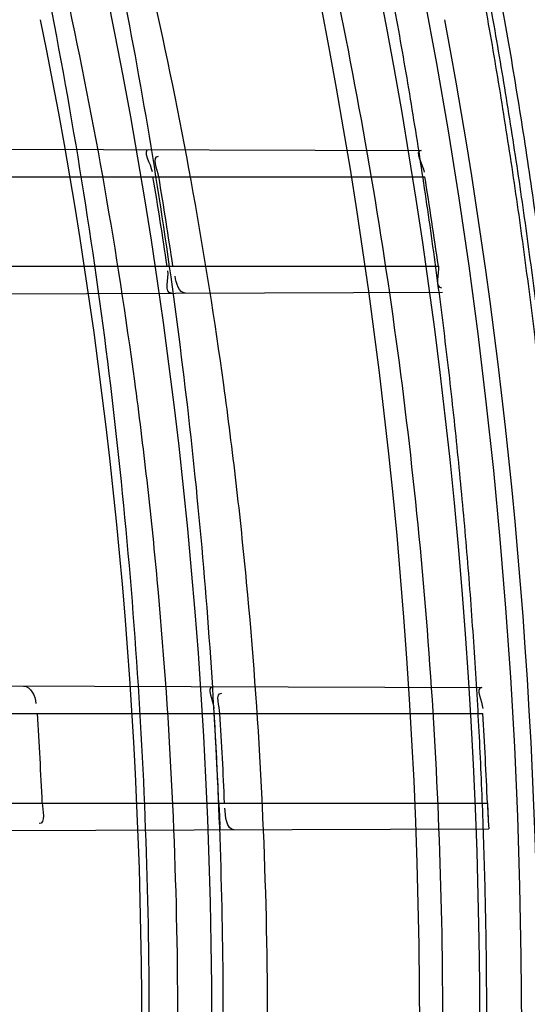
# Model space of a CAD drawing. Header units: millimetres. Extents: x 0 to 297, y 0 to 210.
# Tile 96 of 256: x 147.1638 to 147.1979, y 93.0391 to 93.1052. Entities that reach past the tile are written whole.
import ezdxf

# ---------------------------------------------------------------- set-up
doc = ezdxf.new("R2010")
doc.units = ezdxf.units.MM
doc.header["$LTSCALE"] = 16.335
doc.layers.get('0').update_dxf_attribs({"linetype": 'CONTINUOUS'})
for name, color, linetype in [('01_GLOBAL', 7, 'CONTINUOUS'), ('INTFCLR_1', 7, 'CONTINUOUS'), ('INTFCLR_144815', 7, 'CONTINUOUS')]:
    doc.layers.add(name, color=color, linetype=linetype)

msp = doc.modelspace()

# ---------------------------------------------------------------- linework, layer by layer
at = {"color": 7, "linetype": 'Continuous'}
msp.add_circle((147.7028034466, 92.1254639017), 2.28, dxfattribs=at)
at = {"color": 9, "linetype": 'Continuous'}
msp.add_arc((147.7028034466, 92.1254639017), 2.2507792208, 92.9674534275, 177.0325465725, dxfattribs=at)
at = {"layer": '01_GLOBAL', "color": 7, "linetype": 'Continuous'}
msp.add_circle((147.7028034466, 92.1254639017), 2.31, dxfattribs=at)
at = {"layer": 'INTFCLR_1', "color": 9, "linetype": 'Continuous'}
for p, q in [((147.1395149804, 93.0965604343), (147.1907571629, 93.0963815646)), ((147.1407864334, 93.0946316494), (147.1910162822, 93.0946316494)), ((147.1418343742, 93.0886316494), (147.1919192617, 93.0886316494)), ((147.141243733, 93.0867088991), (147.1921860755, 93.08688672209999)), ((147.1442805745, 93.0605437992), (147.194831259, 93.0603673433)), ((147.1453021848, 93.0586316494), (147.1949129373, 93.0586316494)), ((147.1456468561, 93.0526316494), (147.1952109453, 93.0526316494)), ((147.1448474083, 93.0507214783), (147.1953015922, 93.0508975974))]:
    msp.add_line(p, q, dxfattribs=at)
at = {"layer": 'INTFCLR_1', "color": 7, "linetype": 'Continuous'}
for p, q in [((147.1772527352, 93.0513608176), (147.1771913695, 93.0526316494)), ((147.1952109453, 93.0526316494), (147.1952672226, 93.05140525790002)), ((147.177290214, 93.0508347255), (147.1772527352, 93.0513608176)), ((147.1952672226, 93.05140525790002), (147.1953015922, 93.0508975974))]:
    msp.add_line(p, q, dxfattribs=at)
at = {"layer": 'INTFCLR_1', "color": 6, "linetype": 'Continuous'}
for centre, radius, start, end in [((146.8326356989, 93.03763164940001), 0.3620710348, 270, 90.00000002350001), ((146.8326356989, 93.03763164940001), 0.3440948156, 270, 90.00000002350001), ((146.8326619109, 93.03763261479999), 0.3448557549, 8.5043859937, 9.513715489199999), ((146.8330321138, 93.0376325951), 0.3448715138, 8.503997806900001, 9.5132800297), ((146.8326611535, 93.03763248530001), 0.3628598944, 8.079546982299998, 9.0376303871), ((146.8321384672, 93.0376319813), 0.3335472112, 2.5774690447, 3.609649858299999), ((146.8326614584, 93.03763194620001), 0.3448562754, 2.492896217, 3.4911332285), ((146.8330320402, 93.0376319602), 0.3448716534, 2.4927826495, 3.4909750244), ((146.8326610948, 93.0376319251), 0.3628600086, 2.3691391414, 3.317720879)]:
    msp.add_arc(centre, radius, start, end, dxfattribs=at)
at = {"layer": 'INTFCLR_1', "color": 7, "linetype": 'Continuous'}
for centre, radius, start, end in [((147.2992870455, 93.0579482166), 0.1222113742, 182.4933278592, 183.195679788), ((147.3191535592, 93.0577603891), 0.1240486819, 182.3695448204, 183.0371940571)]:
    msp.add_arc(centre, radius, start, end, dxfattribs=at)
at = {"layer": 'INTFCLR_1', "color": 9, "linetype": 'Continuous'}
for points, knots in [([(147.1545442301, 92.9256703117), (147.1552565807, 92.92760868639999), (147.1566525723, 92.9315227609), (147.1593123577, 92.9394604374), (147.1636279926, 92.9537082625), (147.1676297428, 92.9704311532), (147.1702721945, 92.98537709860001), (147.1713830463, 92.99300879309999), (147.1719563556, 92.9974228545), (147.1732796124, 93.008504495), (147.1746545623, 93.02743949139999), (147.1744340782, 93.04977945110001), (147.1733950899, 93.0642567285), (147.1727415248, 93.0709415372), (147.1722603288, 93.07538757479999), (147.1707735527, 93.08738744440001), (147.1673977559, 93.1066025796), (147.162533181, 93.1253625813), (147.1590536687, 93.13649711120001), (147.157745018, 93.1404798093), (147.1557541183, 93.1463465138), (147.1512626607, 93.1586117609), (147.1435063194, 93.176613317), (147.134673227, 93.19362029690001), (147.1285153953, 93.2040882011), (147.1256373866, 93.208747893), (147.1237254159, 93.21178528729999), (147.1185545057, 93.2197736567), (147.1098896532, 93.232033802), (147.0978538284, 93.2469589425), (147.0876594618, 93.2581464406), (147.0805381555, 93.26529742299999), (147.0766007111, 93.2690835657), (147.0711374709, 93.27418968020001), (147.06349057, 93.2808755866), (147.0552130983, 93.2873626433), (147.0499647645, 93.2910949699), (147.0474074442, 93.29281092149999), (147.0457289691, 93.2938897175), (147.0442255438, 93.294808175), (147.0429042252, 93.29556660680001), (147.041778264, 93.2961550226), (147.0407894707, 93.2966200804), (147.0400295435, 93.2968637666), (147.0393696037, 93.2970368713), (147.0390133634, 93.2966025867), (147.0393275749, 93.29599323), (147.0397818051, 93.29522393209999), (147.0406181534, 93.29416107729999), (147.0417305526, 93.2928514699), (147.0430342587, 93.2914101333), (147.0444632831, 93.289871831), (147.0465759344, 93.2876354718), (147.0495827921, 93.28449215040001), (147.0551951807, 93.2786029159), (147.0613248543, 93.27199583), (147.0669087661, 93.26568094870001), (147.0703603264, 93.2616654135), (147.0759105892, 93.2550734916), (147.0844077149, 93.2443909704), (147.0955472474, 93.22884910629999), (147.1036099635, 93.2161613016), (147.1088887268, 93.20713012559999), (147.1124703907, 93.200778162), (147.1186494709, 93.1891839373), (147.1269016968, 93.171675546), (147.1325946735, 93.1570782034), (147.1352425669, 93.1495098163)], [0, 0, 0, 0, 0.0103792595, 0.0208842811, 0.0420721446, 0.0851858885, 0.1071984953, 0.1183380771, 0.123943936, 0.1295693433, 0.1744299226, 0.2192388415, 0.2417237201, 0.2473597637, 0.2529962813, 0.2641993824, 0.3081295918, 0.3509327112, 0.3614952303, 0.3667582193, 0.3720021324, 0.3926323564, 0.4323913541, 0.4704239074, 0.4888657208, 0.4934194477, 0.497950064, 0.5069039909, 0.5412450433, 0.5733438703, 0.6032118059, 0.6172673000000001, 0.6240601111, 0.6306649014, 0.6548506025, 0.6750843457, 0.6834913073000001, 0.6872123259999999, 0.6905622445, 0.6935176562, 0.6960693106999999, 0.6982084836, 0.6999280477, 0.7014829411, 0.7024060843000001, 0.7029587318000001, 0.7038763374, 0.7054334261, 0.7076628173, 0.7105600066, 0.714112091, 0.7174145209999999, 0.7211168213, 0.7295725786, 0.7392778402, 0.7620040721, 0.7748640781, 0.7816422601, 0.7886165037, 0.8181744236, 0.8502177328, 0.884679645, 0.8936796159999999, 0.902792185, 0.9213283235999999, 0.9597006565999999, 1, 1, 1, 1]), ([(147.0432510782, 93.2956316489), (147.0440337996, 93.2956315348), (147.0461901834, 93.29448394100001), (147.048762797, 93.29308623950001), (147.05126835, 93.29149221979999), (147.0538664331, 93.2897847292), (147.0591995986, 93.28606265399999), (147.0676125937, 93.27960414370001), (147.0753919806, 93.27294276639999), (147.0809499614, 93.26785658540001), (147.0849532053, 93.2640878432), (147.0921910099, 93.25697312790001), (147.1025540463, 93.2458430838), (147.114792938, 93.2309925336), (147.1236090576, 93.2187883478), (147.1288703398, 93.210836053), (147.1308146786, 93.20781404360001), (147.1337403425, 93.20317969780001), (147.1399980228, 93.19277282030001), (147.1489774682, 93.17586162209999), (147.1568675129, 93.15795089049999), (147.1614367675, 93.1457458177), (147.1634614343, 93.13990986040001), (147.1647919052, 93.13594917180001), (147.1683281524, 93.12488035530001), (147.1732735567, 93.1062283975), (147.1767074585, 93.0871131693), (147.1782194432, 93.07517712), (147.1787086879, 93.07075571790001), (147.1793731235, 93.0641085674), (147.1804294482, 93.0497128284), (147.1806536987, 93.0274948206), (147.1792555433, 93.0086652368), (147.1779104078, 92.9976470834), (147.1773275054, 92.9932574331), (147.1761979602, 92.9856672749), (147.1735104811, 92.97079983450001), (147.1694409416, 92.95416803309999), (147.1650544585, 92.9400032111), (147.1623504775, 92.9321098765), (147.1609312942, 92.9282176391), (147.1602071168, 92.92629007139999)], [0, 0, 0, 0, 0.0056084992, 0.016622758, 0.0214510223, 0.0268121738, 0.0389184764, 0.0680276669, 0.1027789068, 0.1122614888, 0.1220107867, 0.1421735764, 0.1849752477, 0.2309092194, 0.2799812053, 0.2927645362, 0.2992310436, 0.3057293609, 0.3320345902, 0.3862266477, 0.4428037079, 0.4721337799, 0.479586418, 0.4870651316, 0.5020714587, 0.5628449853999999, 0.6251697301, 0.6410581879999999, 0.6490513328, 0.6570434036, 0.6889243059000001, 0.7524504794, 0.8160576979, 0.8240355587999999, 0.8319861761, 0.8477866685, 0.8790166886, 0.9402183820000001, 0.9703167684, 0.9852456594, 1, 1, 1, 1])]:
    msp.add_open_spline(points, degree=3, knots=knots, dxfattribs=at)
at = {"layer": 'INTFCLR_1', "color": 6, "linetype": 'Continuous'}
for points, knots in [([(147.0687421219, 93.29563164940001), (147.0680098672, 93.29563164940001), (147.0693330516, 93.2931111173), (147.0704693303, 93.29172068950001), (147.0723263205, 93.28928078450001), (147.0746177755, 93.2865210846), (147.0775470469, 93.28299903), (147.080971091, 93.27890891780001), (147.0846437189, 93.27446035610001), (147.0882701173, 93.26998999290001), (147.0916458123, 93.2657319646), (147.0947448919, 93.2617356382), (147.0975630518, 93.2580185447), (147.100110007, 93.25458663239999), (147.1024035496, 93.25143207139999), (147.1044661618, 93.24854131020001), (147.1063189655, 93.24589767), (147.1079764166, 93.2434940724), (147.109457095, 93.2413147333), (147.1107791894, 93.2393416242), (147.1119635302, 93.23755181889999), (147.1130167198, 93.235942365), (147.1139517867, 93.2344985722), (147.1147816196, 93.2332054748), (147.1157213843, 93.2317287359), (147.1167390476, 93.23011252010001), (147.1179255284, 93.2282043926), (147.1189332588, 93.2265622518), (147.1198501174, 93.2250516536), (147.1206424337, 93.2237350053), (147.1215180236, 93.2222660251), (147.1224842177, 93.22062728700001), (147.1235503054, 93.2187965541), (147.1247223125, 93.21675634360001), (147.1260120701, 93.2144766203), (147.1274302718, 93.21192636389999), (147.1289898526, 93.20906621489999), (147.1307073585, 93.2058462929), (147.1325944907, 93.2022184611), (147.1346618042, 93.1981270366), (147.1369222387, 93.1935038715), (147.1393944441, 93.1882537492), (147.1420944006, 93.1822619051), (147.1450364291, 93.1753818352), (147.1482313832, 93.1674373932), (147.1516877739, 93.1581768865), (147.1553587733, 93.14738762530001), (147.1590017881, 93.1353669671), (147.1623609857, 93.1226214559), (147.1652568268, 93.10972884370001), (147.1676651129, 93.0968010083), (147.1695853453, 93.0838891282), (147.1710275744, 93.0709911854), (147.1719965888, 93.05813761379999), (147.1725011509, 93.0453158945), (147.1725469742, 93.0325462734), (147.1721391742, 93.0198169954), (147.171280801, 93.0071297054), (147.1699742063, 92.99449457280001), (147.1682169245, 92.9818861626), (147.1660086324, 92.9693213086), (147.1633383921, 92.9567727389), (147.1602041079, 92.94425636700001), (147.1566465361, 92.9319458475), (147.1528751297, 92.9204393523), (147.1491593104, 92.9102243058), (147.1457087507, 92.9015000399), (147.1425365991, 92.8940034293), (147.1396288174, 92.8875126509), (147.136972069, 92.8818585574), (147.1345472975, 92.8769025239), (147.1323371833, 92.8725413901), (147.130325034, 92.8686912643), (147.1284994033, 92.8652891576), (147.1268466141, 92.8622800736), (147.1253496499, 92.85960988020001), (147.1239936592, 92.85723391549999), (147.1227647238, 92.8551144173), (147.1216541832, 92.85322630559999), (147.1206539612, 92.8515468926), (147.1197533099, 92.8500510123), (147.1189386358, 92.8487109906), (147.1179864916, 92.8471584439), (147.1170567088, 92.8456599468), (147.1160957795, 92.84412860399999), (147.1152647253, 92.8428151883), (147.1143298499, 92.84135168), (147.1132770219, 92.8397205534), (147.1120898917, 92.837902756), (147.1107550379, 92.8358842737), (147.109257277, 92.8336513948), (147.107577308, 92.8311858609), (147.1056960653, 92.8284703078), (147.1035922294, 92.82548916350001), (147.1012492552, 92.8222342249), (147.0986446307, 92.81869165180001), (147.095755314, 92.8148491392), (147.0925736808, 92.81071697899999), (147.0890986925, 92.8063077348), (147.0853575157, 92.80167437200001), (147.0815402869, 92.7970384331), (147.0779667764, 92.7927652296), (147.0748968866, 92.789078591), (147.0724998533, 92.7861981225), (147.070552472, 92.7836530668), (147.0693788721, 92.7822194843), (147.0679949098, 92.7796316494), (147.0687421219, 92.7796316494)], [0, 0, 0, 0, 0.003860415, 0.007501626, 0.0124785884, 0.0188917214, 0.0268498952, 0.0364677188, 0.0470694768, 0.0572444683, 0.0668187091, 0.0757144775, 0.083905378, 0.09140992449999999, 0.0982451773, 0.1044667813, 0.1101313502, 0.1152642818, 0.1198589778, 0.1240215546, 0.1277856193, 0.1311734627, 0.1341617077, 0.1368541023, 0.1392736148, 0.1433897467, 0.1469230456, 0.1511192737, 0.1535471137, 0.1562389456, 0.1592204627, 0.1625628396, 0.1662680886, 0.1703891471, 0.174967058, 0.1800766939, 0.1857729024, 0.1921414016, 0.1993155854, 0.2073311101, 0.2163077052, 0.2264451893, 0.2379233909, 0.250953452, 0.2658909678, 0.283062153, 0.3030578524, 0.3259639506, 0.3492662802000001, 0.3725305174, 0.3956109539, 0.4185782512, 0.4413347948, 0.4640172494, 0.4865192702, 0.508968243, 0.531324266, 0.5536477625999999, 0.5759939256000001, 0.5982772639, 0.620747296, 0.6432362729, 0.6658996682, 0.68875599, 0.7107777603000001, 0.7297237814, 0.7460531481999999, 0.7602331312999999, 0.7726347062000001, 0.7835467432, 0.793166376, 0.8017211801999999, 0.8093215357, 0.8160683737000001, 0.8220758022, 0.8274205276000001, 0.8322066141, 0.8364980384, 0.8403367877, 0.8437547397, 0.8468031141, 0.8495420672, 0.8520223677, 0.8564046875, 0.8588391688, 0.8615533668, 0.8645986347, 0.8679945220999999, 0.8717882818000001, 0.8760445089, 0.8807522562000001, 0.8859628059, 0.8917731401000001, 0.898168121, 0.9051985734, 0.9129160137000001, 0.9213486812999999, 0.9305434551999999, 0.9404096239, 0.9509435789, 0.961943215, 0.9720502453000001, 0.980371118, 0.9870628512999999, 0.992271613, 0.9960607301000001, 1, 1, 1, 1]), ([(147.0687421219, 92.7796316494), (147.0695765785, 92.7796316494), (147.0710237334, 92.7806068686), (147.0732486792, 92.7819463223), (147.0757995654, 92.7837998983), (147.0789536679, 92.78621498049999), (147.0827092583, 92.7892984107), (147.0868482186, 92.7928925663), (147.0910477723, 92.79673500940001), (147.0950116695, 92.80053311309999), (147.0986438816, 92.80415209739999), (147.1019501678, 92.80756746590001), (147.1049461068, 92.8107620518), (147.107653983, 92.813732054), (147.1100921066, 92.81647650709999), (147.1122806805, 92.81899733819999), (147.1142479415, 92.8213114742), (147.1160099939, 92.82342388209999), (147.1175861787, 92.82534548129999), (147.1189934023, 92.8270878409), (147.1202530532, 92.828669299), (147.1213970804, 92.83012358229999), (147.1225240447, 92.83157239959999), (147.123724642, 92.8331346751), (147.1249992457, 92.8348159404), (147.1262604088, 92.83650316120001), (147.1274992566, 92.8381825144), (147.1287882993, 92.8399539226), (147.1302152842, 92.8419444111), (147.131810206, 92.84420661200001), (147.1335924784, 92.846783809), (147.1355808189, 92.8497229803), (147.1377917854, 92.8530728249), (147.140242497, 92.8568933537), (147.1429592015, 92.861268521), (147.1459674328, 92.8662949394), (147.1492907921, 92.8720905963), (147.1529541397, 92.8788115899), (147.1569786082, 92.8866408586), (147.1613909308, 92.895852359), (147.1661049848, 92.9065772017), (147.1708180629, 92.91847841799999), (147.1752249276, 92.93102624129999), (147.1791389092, 92.9437452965), (147.1825261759, 92.9565113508), (147.1853979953, 92.9693107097), (147.1877529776, 92.9820756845), (147.1896101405, 92.9948409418), (147.1909735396, 93.00755209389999), (147.1918561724, 93.02022938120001), (147.1922659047, 93.0328602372), (147.1922092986, 93.0454468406), (147.1916906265, 93.0579966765), (147.1907127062, 93.07050178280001), (147.1892753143, 93.0829675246), (147.187377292, 93.0953920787), (147.1850186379, 93.1077564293), (147.1821898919, 93.1200882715), (147.1788863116, 93.1323721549), (147.1750915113, 93.1446222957), (147.1708160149, 93.1567764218), (147.1662306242, 93.1683760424), (147.1616300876, 93.17888244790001), (147.1573218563, 93.1879248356), (147.1533932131, 93.19561622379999), (147.1498208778, 93.2022183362), (147.1465812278, 93.20791453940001), (147.1436479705, 93.2128584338), (147.140997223, 93.2171670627), (147.1386015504, 93.22093898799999), (147.1364409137, 93.22424590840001), (147.1344943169, 93.2271532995), (147.1327470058, 93.229707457), (147.1311776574, 93.2319576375), (147.1297748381, 93.23393568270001), (147.1285161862, 93.23568453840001), (147.1273854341, 93.237235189), (147.1263043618, 93.2387000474), (147.1251805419, 93.2402055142), (147.1239422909, 93.24184332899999), (147.1226668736, 93.2435068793), (147.1213873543, 93.2451529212), (147.120091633, 93.2467985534), (147.1186694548, 93.2485796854), (147.1170808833, 93.2505381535), (147.1153015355, 93.25269419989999), (147.1133143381, 93.2550569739), (147.1110956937, 93.2576388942), (147.1086258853, 93.2604465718), (147.1058792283, 93.263488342), (147.1028357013, 93.2667628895), (147.099478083, 93.27026211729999), (147.0957850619, 93.2739726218), (147.0917574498, 93.27786179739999), (147.0874623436, 93.28182281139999), (147.0831967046, 93.28555323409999), (147.0792915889, 93.2887810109), (147.0760051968, 93.2913109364), (147.073359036, 93.29324438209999), (147.0710713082, 93.29462673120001), (147.0695920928, 93.29563164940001), (147.0687421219, 93.29563164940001)], [0, 0, 0, 0, 0.0042187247, 0.0081401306, 0.0133978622, 0.0200459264, 0.0282638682, 0.0379443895, 0.0477615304, 0.05703690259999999, 0.0656973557, 0.0736821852, 0.0810680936, 0.0878383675, 0.0940009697, 0.0996271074, 0.1047154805, 0.1093563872, 0.1135342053, 0.1172803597, 0.1206792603, 0.1237557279, 0.1266349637, 0.1299589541, 0.1337168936, 0.1373013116, 0.1406085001, 0.1442672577, 0.148377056, 0.1529904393, 0.1582606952, 0.164218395, 0.1709303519, 0.1785521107, 0.1871652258, 0.1969659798, 0.2081658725, 0.2209392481, 0.2356613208, 0.2526660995, 0.2725685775, 0.2948769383, 0.3173640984, 0.3397873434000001, 0.3621386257, 0.3841211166, 0.4060891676, 0.4277469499, 0.4493218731, 0.470705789, 0.4919793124, 0.5131981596, 0.5343255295, 0.5554668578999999, 0.5765984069, 0.5977513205, 0.6189954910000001, 0.6402209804, 0.6617015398, 0.6832900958, 0.7050415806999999, 0.7268239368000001, 0.7463339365, 0.7630160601, 0.7774553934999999, 0.7899931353, 0.8009638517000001, 0.8105830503, 0.8190545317, 0.8265380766, 0.8331730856, 0.8390248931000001, 0.8442268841, 0.8488182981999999, 0.8528943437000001, 0.8564866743, 0.8597116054, 0.8625968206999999, 0.8656908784, 0.8692094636, 0.8729771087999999, 0.8762884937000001, 0.879749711, 0.8835661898, 0.8878115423, 0.8924986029, 0.8976989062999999, 0.9034198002, 0.9097088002, 0.9166034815, 0.9241390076, 0.9323094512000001, 0.9411199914, 0.9506041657, 0.9606137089, 0.9706541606, 0.9792553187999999, 0.9862062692, 0.9916647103, 0.9957028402, 1, 1, 1, 1])]:
    msp.add_open_spline(points, degree=3, knots=knots, dxfattribs=at)
for points in [[(147.172491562, 93.0964453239), (147.171999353, 93.09644704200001), (147.1726342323, 93.0954712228), (147.1727155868, 93.0949857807)], [(147.1731607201, 93.0946316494), (147.1730846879, 93.0950853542), (147.1726758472, 93.0960131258), (147.1731358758, 93.09601152)], [(147.1907571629, 93.0963815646), (147.190270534, 93.0963832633), (147.1908919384, 93.09541761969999), (147.19096838, 93.0949370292)], [(147.1919192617, 93.0886316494), (147.1919881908, 93.08814608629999), (147.1916439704, 93.0871744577), (147.1921343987, 93.08717616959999)], [(147.1740170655, 93.0868233), (147.1735089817, 93.0868215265), (147.1738465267, 93.0878251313), (147.1737713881, 93.0883276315)], [(147.174963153, 93.0868266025), (147.1745172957, 93.0868250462), (147.1743198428, 93.08751970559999), (147.1742539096, 93.0879606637)], [(147.1640978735, 93.0604746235), (147.1645721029, 93.0604729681), (147.164893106, 93.05978890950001), (147.1649229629, 93.059315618)], [(147.1767886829, 93.060430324), (147.176304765, 93.0604320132), (147.1768274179, 93.0594631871), (147.1768568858, 93.05898016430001)], [(147.194831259, 93.0603673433), (147.1943643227, 93.0603689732), (147.1948667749, 93.059434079), (147.1948937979, 93.0589679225)], [(147.1772637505, 93.0586316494), (147.177235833, 93.05908928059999), (147.1769245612, 93.0600035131), (147.1773830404, 93.0600019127)], [(147.165348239, 93.0526316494), (147.1653691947, 93.0521661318), (147.1656022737, 93.05125146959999), (147.1651362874, 93.051249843)], [(147.1782276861, 93.0508379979), (147.1776991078, 93.0508361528), (147.1776250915, 93.05176704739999), (147.1776021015, 93.0522951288)]]:
    msp.add_open_spline(points, degree=3, dxfattribs=at)
at = {"layer": 'INTFCLR_144815', "color": 6, "linetype": 'Continuous'}
for radius in [0.3828680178, 0.364857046]:
    msp.add_circle((146.8326356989, 93.03763164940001), radius, dxfattribs=at)
for radius, start, end in [(0.5278075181, 313.9937911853, 154.5150993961), (0.49294334, 282.2440355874, 71.2863570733), (0.4069633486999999, 316.9838592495, 43.0161407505), (0.3580299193, 345.8961331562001, 14.1038668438), (0.3393903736, 348.5228250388, 11.4771749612)]:
    msp.add_arc((146.8326356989, 93.03763164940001), radius, start, end, dxfattribs=at)
at = {"layer": 'INTFCLR_144815', "color": 9, "linetype": 'Continuous'}
for centre, radius, start, end in [((146.8326356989, 93.03763164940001), 0.3958087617, 314.0862202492, 45.9137797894), ((146.8326356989, 93.03763164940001), 0.3838160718, 314.0319604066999, 45.9680396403), ((146.832635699, 93.03763164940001), 0.3659999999, 349.3673701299, 10.6326298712)]:
    msp.add_arc(centre, radius, start, end, dxfattribs=at)
at = {"layer": 'INTFCLR_144815', "color": 6, "linetype": 'Continuous'}
for points, knots in [([(147.1951703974, 93.0376316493), (147.1951703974, 93.03951723), (147.195142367, 93.0432888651), (147.1950162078, 93.0489460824), (147.1948058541, 93.05460331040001), (147.1945111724, 93.06026056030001), (147.1941319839, 93.065917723), (147.1936680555, 93.07157476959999), (147.1931191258, 93.07723143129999), (147.1924848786, 93.0828875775), (147.1917649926, 93.0885427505), (147.1909590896, 93.0941966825), (147.1900668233, 93.0998486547), (147.1890877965, 93.10549815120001), (147.1880216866, 93.1111441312), (147.1868681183, 93.11678582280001), (147.1856268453, 93.1224218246), (147.1842975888, 93.12805097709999), (147.1828802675, 93.133671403), (147.1813747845, 93.1392814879), (147.1797813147, 93.1448788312), (147.1781000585, 93.1504612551), (147.1763315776, 93.15602572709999), (147.1744765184, 93.16156938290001), (147.1725359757, 93.1670884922), (147.1705112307, 93.172579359), (147.1684040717, 93.17803752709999), (147.1662166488, 93.1834583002), (147.1639516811, 93.1888363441), (147.1616124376, 93.19416587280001), (147.1592028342, 93.19944055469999), (147.1567275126, 93.2046534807), (147.1541918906, 93.20979719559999), (147.1516022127, 93.2148637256), (147.148965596, 93.21984460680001), (147.1462900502, 93.22473095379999), (147.1435844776, 93.2295135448), (147.1408586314, 93.2341829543), (147.1381230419, 93.2387297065), (147.1353888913, 93.24314447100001), (147.1326678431, 93.2474182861), (147.1299718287, 93.25154279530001), (147.1273128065, 93.25551047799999), (147.1247025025, 93.25931486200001), (147.1221521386, 93.2629507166), (147.1196721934, 93.26641417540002), (147.1172721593, 93.26970285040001), (147.1149604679, 93.27281571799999), (147.1127444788, 93.27575294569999), (147.1106305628, 93.2785156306), (147.1086237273, 93.2811061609), (147.1067274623, 93.28352828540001), (147.1049435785, 93.2857872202), (147.103272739, 93.2878889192), (147.1017147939, 93.28983965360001), (147.100269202, 93.2916455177), (147.0989350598, 93.2933124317), (147.097711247, 93.2948460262), (147.0965964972, 93.296251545), (147.0955896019, 93.2975338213), (147.0946891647, 93.29869700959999), (147.0938941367, 93.299745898), (147.0932019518, 93.3006821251), (147.0926142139, 93.30151619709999), (147.0921197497, 93.3022305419), (147.0916656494, 93.30302868), (147.0911667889, 93.3035998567), (147.0911815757, 93.3046267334), (147.091447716, 93.30463154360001)], [0, 0, 0, 0, 0.0193188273, 0.0386418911, 0.05797372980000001, 0.0773181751, 0.0966800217, 0.1160624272, 0.1354702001, 0.1549057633, 0.1743738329, 0.1938759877, 0.2134167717, 0.2329964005, 0.2526187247, 0.2722829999, 0.2919923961, 0.3117443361, 0.3315407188, 0.3513772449, 0.37125414, 0.391164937, 0.4111075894, 0.4310729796, 0.4510561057, 0.4710451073, 0.4910305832, 0.5109984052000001, 0.5309330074, 0.5508166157, 0.5706284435, 0.590344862, 0.6099392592, 0.6293819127, 0.6486401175, 0.6676780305, 0.6864570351, 0.7049360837, 0.7230721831, 0.7408210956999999, 0.7581383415, 0.7749801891, 0.7913047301, 0.8070730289, 0.822250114, 0.8368060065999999, 0.8507161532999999, 0.8639624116, 0.8765312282, 0.8884132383, 0.8996029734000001, 0.9101049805, 0.9199296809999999, 0.9290934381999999, 0.9376135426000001, 0.9455077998, 0.9527934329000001, 0.9594885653, 0.9656100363, 0.9711731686, 0.9761922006, 0.9806816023, 0.9846553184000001, 0.9881278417, 0.9911127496, 0.9936230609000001, 0.9972727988, 1, 1, 1, 1]), ([(147.1000017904, 92.7706317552), (147.099727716, 92.7706367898), (147.0997250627, 92.7716931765), (147.1002170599, 92.7722851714), (147.1006721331, 92.7731087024), (147.1011651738, 92.77384567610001), (147.1017516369, 92.7747055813), (147.1024417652, 92.7756704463), (147.1032341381, 92.776750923), (147.1041312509, 92.7779487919), (147.1051340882, 92.7792688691), (147.1062444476, 92.78071599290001), (147.1074648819, 92.7822968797), (147.1087976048, 92.7840181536), (147.1102428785, 92.785884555), (147.1117982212, 92.78789788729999), (147.1134596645, 92.79005859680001), (147.1152251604, 92.79237013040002), (147.1170968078, 92.79484195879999), (147.11907733, 92.797485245), (147.1211639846, 92.8003047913), (147.1233499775, 92.8033005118), (147.1256270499, 92.80647066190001), (147.1279885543, 92.8098160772), (147.1304260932, 92.8133353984), (147.1329303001, 92.81702596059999), (147.1354909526, 92.8208837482), (147.1380971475, 92.8249034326), (147.1407375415, 92.8290785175), (147.1434005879, 92.83340150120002), (147.1460747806, 92.83786408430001), (147.1487488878, 92.8424574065), (147.1514121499, 92.8471722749), (147.1540544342, 92.8519993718), (147.1566663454, 92.856929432), (147.1592392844, 92.8619533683), (147.1617654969, 92.8670624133), (147.1642380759, 92.8722482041), (147.1666509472, 92.8775028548), (147.168998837, 92.8828190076), (147.1712772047, 92.8881898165), (147.1734821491, 92.89360886), (147.1756107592, 92.89907116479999), (147.1776563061, 92.90456069), (147.179616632, 92.91007104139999), (147.1814926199, 92.91560357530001), (147.1832864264, 92.9211651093), (147.1849983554, 92.9267575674), (147.1866261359, 92.93237403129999), (147.1881687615, 92.93801125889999), (147.1896244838, 92.9436621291), (147.1909923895, 92.9493212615), (147.1922727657, 92.95498763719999), (147.1934660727, 92.96066109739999), (147.1945727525, 92.96634163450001), (147.1955930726, 92.9720286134), (147.1965271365, 92.9777204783), (147.1973750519, 92.98341533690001), (147.1981370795, 92.9891120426), (147.1988135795, 92.99481027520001), (147.1994048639, 93.0005096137), (147.1999112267, 93.00620974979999), (147.2003329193, 93.0119102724), (147.2006701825, 93.01761113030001), (147.2009232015, 93.0233121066), (147.2010921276, 93.0290132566), (147.2011770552, 93.0347144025), (147.2011780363, 93.0404156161), (147.2010950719, 93.0461167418), (147.2009281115, 93.0518178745), (147.2006770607, 93.05751885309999), (147.2003417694, 93.0632197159), (147.1999220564, 93.0689202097), (147.1994176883, 93.074620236), (147.198828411, 93.080319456), (147.1981539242, 93.0860176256), (147.1973939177, 93.0917142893), (147.1965480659, 93.09740890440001), (147.1956160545, 93.10310072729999), (147.1945975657, 93.1087889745), (147.1934922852, 93.1144727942), (147.1923000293, 93.1201506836), (147.1910207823, 93.12582057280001), (147.1896545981, 93.131480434), (147.1882014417, 93.1371288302), (147.1866611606, 93.1427648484), (147.1850338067, 93.14838687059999), (147.1833198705, 93.1539920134), (147.1815202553, 93.1595765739), (147.1796361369, 93.1651366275), (147.1776688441, 93.17066839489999), (147.1756200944, 93.17616762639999), (147.1734920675, 93.1816295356), (147.1712874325, 93.1870488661), (147.1690094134, 93.1924198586), (147.1666618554, 93.1977362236), (147.1642492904, 93.2029911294), (147.1617769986, 93.20817719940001), (147.1592510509, 93.21328655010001), (147.1566783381, 93.2183108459), (147.1540666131, 93.2232413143), (147.1514244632, 93.2280688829), (147.1487612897, 93.23278426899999), (147.1460872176, 93.23737816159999), (147.1434130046, 93.2418413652), (147.1407498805, 93.2461650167), (147.1381093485, 93.2503408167), (147.1355029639, 93.2543612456), (147.1329420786, 93.2582197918), (147.1304375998, 93.2619111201), (147.1279997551, 93.265431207), (147.125637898, 93.26877740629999), (147.1233603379, 93.27194848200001), (147.1211742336, 93.2749445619), (147.1190855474, 93.2777670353), (147.1170990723, 93.2804183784), (147.1152184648, 93.2829020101), (147.1134463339, 93.2852221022), (147.1117843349, 93.2873834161), (147.1102333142, 93.2893910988), (147.1087934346, 93.2912505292), (147.1074642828, 93.2929671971), (147.1062450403, 93.2945465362), (147.1051345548, 93.29599381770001), (147.1041315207, 93.2973141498), (147.1032343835, 93.29851204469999), (147.1024419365, 93.2995926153), (147.1017517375, 93.30055757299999), (147.1011652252, 93.30141754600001), (147.1006721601, 93.3021545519), (147.1002170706, 93.3029781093), (147.0997250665, 93.30357011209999), (147.0997277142, 93.304626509), (147.1000017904, 93.30463154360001)], [0, 0, 0, 0, 0.0014101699, 0.0032891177, 0.0045779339, 0.0061083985, 0.0078869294, 0.009919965, 0.0122145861, 0.0147783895, 0.0176190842, 0.0207426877, 0.0241618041, 0.0278931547, 0.0319414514, 0.0363053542, 0.040981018, 0.0459630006, 0.0512683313, 0.0569309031, 0.0629543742, 0.0693130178, 0.0760084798, 0.08303351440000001, 0.0903785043, 0.09803123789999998, 0.105976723, 0.1141977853, 0.122675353, 0.1313888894, 0.140317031, 0.1494380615, 0.1587304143, 0.1681731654, 0.1777462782, 0.187430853, 0.1972092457, 0.2070653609, 0.2169845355, 0.2269535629, 0.2369608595, 0.2469959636, 0.2570491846, 0.2671179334, 0.2771316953, 0.2871355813, 0.2971697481, 0.3071923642, 0.3172217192, 0.3272506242, 0.3372572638, 0.3472396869, 0.357200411, 0.3671408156, 0.3770633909, 0.3869713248, 0.3968625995, 0.4067348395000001, 0.4165894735, 0.4264283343, 0.4362532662, 0.4460650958, 0.4558661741, 0.4656577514, 0.4754424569, 0.4852217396, 0.4949982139, 0.504773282, 0.5145496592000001, 0.5243287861, 0.5341133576, 0.5439047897, 0.5537055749, 0.5635169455, 0.5733411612, 0.5831795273, 0.5930338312, 0.6029053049, 0.6127948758, 0.6227033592, 0.6326318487, 0.6425809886, 0.652548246, 0.6625317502, 0.6725323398, 0.682550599, 0.6925874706, 0.7026400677, 0.7127021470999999, 0.7227700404, 0.7328393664, 0.7429043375, 0.7529583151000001, 0.7629934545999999, 0.7730007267, 0.7829699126, 0.7928892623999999, 0.8027455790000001, 0.8125242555, 0.8222091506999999, 0.8317827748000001, 0.8412261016, 0.8505191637, 0.8596410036, 0.8685700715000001, 0.8772846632, 0.8857633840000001, 0.8939857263, 0.9019325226, 0.9095865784, 0.9169329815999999, 0.9239594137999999, 0.9306564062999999, 0.9370174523, 0.9430388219, 0.9487194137, 0.9540603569, 0.95906494, 0.9637380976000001, 0.9680861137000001, 0.9721162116, 0.9758363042, 0.9792548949, 0.9823802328, 0.9852207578, 0.987784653, 0.9900795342, 0.9921128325, 0.9938914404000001, 0.9954219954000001, 0.9967108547, 0.9985898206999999, 1, 1, 1, 1]), ([(147.0748011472, 93.29563164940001), (147.0745610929, 93.29563164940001), (147.0744848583, 93.2947249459), (147.0751057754, 93.2940118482), (147.0758580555, 93.29272557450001), (147.0770529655, 93.29119613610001), (147.0785958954, 93.28921818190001), (147.080522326, 93.2868627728), (147.0828321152, 93.28406264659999), (147.0855300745, 93.2808045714), (147.0886462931, 93.27701390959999), (147.0921760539, 93.27265849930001), (147.0961102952, 93.2676978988), (147.1004275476, 93.26209938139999), (147.1050707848, 93.25586792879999), (147.1099949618, 93.24898773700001), (147.1151104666, 93.2415047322), (147.1203476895, 93.2334403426), (147.1256113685, 93.22486559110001), (147.1308281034, 93.21583073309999), (147.1359193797, 93.2064123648), (147.1408291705, 93.1966654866), (147.1455034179, 93.18665972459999), (147.1499098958, 93.1764372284), (147.1540163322, 93.1660555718), (147.1578079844, 93.15554353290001), (147.1612703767, 93.14494048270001), (147.1643963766, 93.1342737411), (147.1671859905, 93.123555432), (147.1696331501, 93.1128248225), (147.1717476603, 93.1020609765), (147.1735255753, 93.0913061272), (147.1749749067, 93.08053683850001), (147.1760956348, 93.0697871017), (147.1768923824, 93.0590489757), (147.1773682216, 93.0483322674), (147.1774737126, 93.041195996), (147.1774737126, 93.03763164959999)], [0, 0, 0, 0, 0.0025344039, 0.005901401, 0.0109295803, 0.0177704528, 0.0265540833, 0.0373505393, 0.04991676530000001, 0.0648695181, 0.0820131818, 0.1017234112, 0.1240566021, 0.1488553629, 0.1763609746, 0.2060970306, 0.2381748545, 0.2720515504, 0.3076064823, 0.3443876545, 0.3821831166, 0.4206251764, 0.4595934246, 0.4987613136, 0.5381325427, 0.5774437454, 0.6167240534, 0.6558745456, 0.6947773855, 0.7336358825, 0.7720551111, 0.8105726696, 0.8487051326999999, 0.8867612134, 0.9246626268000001, 0.9623689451, 1, 1, 1, 1]), ([(147.108707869, 93.29563164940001), (147.1084310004, 93.29563164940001), (147.1084189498, 93.2945661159), (147.1088854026, 93.2939562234), (147.1093179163, 93.293115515), (147.1097871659, 93.29236199), (147.1103458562, 93.291483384), (147.1110035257, 93.2904976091), (147.1117585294, 93.28939440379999), (147.1126129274, 93.28817225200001), (147.1135675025, 93.28682643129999), (147.1146233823, 93.2853527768), (147.1157813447, 93.28374669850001), (147.1170420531, 93.2820034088), (147.1184057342, 93.2801181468), (147.1198723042, 93.27808602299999), (147.1214410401, 93.2759024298), (147.1231107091, 93.27356285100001), (147.1248792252, 93.271063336), (147.1267437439, 93.26840038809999), (147.128700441, 93.2655713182), (147.130744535, 93.2625742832), (147.1328701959, 93.25940851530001), (147.135070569, 93.2560744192), (147.1373378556, 93.252573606), (147.1396633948, 93.248908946), (147.1420378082, 93.24508453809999), (147.1444511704, 93.2411056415), (147.1468932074, 93.23697855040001), (147.1493534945, 93.2327104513), (147.1518216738, 93.2283092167), (147.1542876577, 93.2237831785), (147.1567417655, 93.21914097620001), (147.1591748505, 93.2143913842), (147.161578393, 93.2095431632), (147.1639445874, 93.2046048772), (147.1662663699, 93.1995847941), (147.1685374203, 93.19449081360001), (147.1707521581, 93.18933038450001), (147.1729057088, 93.1841104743), (147.1749938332, 93.17883761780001), (147.1770129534, 93.1735177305), (147.1789599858, 93.168156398), (147.1808324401, 93.1627584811), (147.1826281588, 93.1573287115), (147.184345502, 93.1518710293), (147.1859830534, 93.1463893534), (147.1875398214, 93.14088681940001), (147.1890149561, 93.135366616), (147.1904079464, 93.12983117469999), (147.1917183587, 93.12428304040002), (147.1929460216, 93.1187240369), (147.194090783, 93.1131561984), (147.1951526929, 93.1075808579), (147.1961317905, 93.10199958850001), (147.1970282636, 93.0964132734), (147.1978422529, 93.09082314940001), (147.198574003, 93.08522979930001), (147.1992237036, 93.0796341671), (147.1997916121, 93.0740365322), (147.2002779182, 93.06843761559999), (147.2006828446, 93.06283752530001), (147.201006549, 93.0572368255), (147.2012491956, 93.0516354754), (147.2014108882, 93.0460339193), (147.2014917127, 93.0404320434), (147.2014917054, 93.0348302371), (147.2014108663, 93.0292283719), (147.2012491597, 93.0236268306), (147.2010065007, 93.0180255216), (147.2006827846, 93.01242485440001), (147.20027785, 93.0068248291), (147.1997915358, 93.0012259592), (147.1992236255, 92.9956284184), (147.1985739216, 92.9900328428), (147.1978421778, 92.98443960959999), (147.197028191, 92.9788495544), (147.1961317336, 92.9732633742), (147.1951526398, 92.96768215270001), (147.1940907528, 92.96210695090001), (147.1929459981, 92.956539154), (147.1917183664, 92.95098029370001), (147.1904079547, 92.9454321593), (147.1890149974, 92.9398968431), (147.1875398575, 92.93437661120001), (147.1859831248, 92.9288741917), (147.1843455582, 92.9233924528), (147.1826282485, 92.91793486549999), (147.1808325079, 92.91250501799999), (147.178960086, 92.9071071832), (147.1770130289, 92.9017457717), (147.1749939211, 92.8964259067), (147.1729057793, 92.8911529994), (147.1707522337, 92.8859330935), (147.1685374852, 92.8807726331), (147.1662664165, 92.87567860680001), (147.1639446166, 92.8706584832), (147.1615784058, 92.8657201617), (147.1591748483, 92.86087191), (147.1567417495, 92.8561222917), (147.1542876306, 92.85148006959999), (147.1518216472, 92.8469540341), (147.1493534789, 92.84255282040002), (147.1468932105, 92.8382847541), (147.1444511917, 92.8341576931), (147.1420378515, 92.8301788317), (147.1396634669, 92.8263544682), (147.1373379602, 92.82268985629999), (147.1350707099, 92.8191890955), (147.1328703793, 92.81585505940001), (147.1307447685, 92.81268936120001), (147.1287007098, 92.80969237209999), (147.12674404, 92.8068633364), (147.1248795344, 92.8042004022), (147.1231110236, 92.80170089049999), (147.1214413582, 92.7993613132), (147.1198726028, 92.79717769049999), (147.1184060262, 92.79514555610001), (147.117042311, 92.7932602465), (147.1157815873, 92.79151693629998), (147.114623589, 92.78991080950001), (147.11356769, 92.78843713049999), (147.1126130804, 92.787091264), (147.11175866, 92.7858690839), (147.1110036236, 92.7847658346), (147.1103459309, 92.78378002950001), (147.1097872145, 92.7829013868), (147.1093179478, 92.78214783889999), (147.1088854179, 92.7813071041), (147.1084189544, 92.7806972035), (147.1084309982, 92.7796316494), (147.108707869, 92.7796316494)], [0, 0, 0, 0, 0.0014861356, 0.0034579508, 0.0048068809, 0.0064063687, 0.0082626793, 0.0103820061, 0.0127711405, 0.0154368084, 0.0183865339, 0.0216275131, 0.0251677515, 0.0290144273, 0.0331753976, 0.0376570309, 0.0424661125, 0.0476073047, 0.0530850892, 0.0589012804, 0.0650564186, 0.0715486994, 0.07837362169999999, 0.08552418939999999, 0.0929907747, 0.1007612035, 0.1088208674, 0.1171531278, 0.1257396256, 0.1345607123, 0.143595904, 0.152824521, 0.1622261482, 0.171780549, 0.1814683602, 0.1912713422, 0.2011724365, 0.211155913, 0.2212074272, 0.2313141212, 0.2414644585, 0.2516478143, 0.2618559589, 0.2720801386, 0.2823146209, 0.2925525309, 0.302790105, 0.3130221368, 0.3232464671, 0.333459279, 0.3436597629, 0.3538452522, 0.3640159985, 0.3741700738, 0.3843086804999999, 0.3944307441, 0.4045380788, 0.4146299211, 0.4247087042, 0.434774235, 0.4448292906, 0.4548738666, 0.4649110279, 0.4749410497, 0.4849671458, 0.4949897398, 0.505012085, 0.515034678, 0.5250607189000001, 0.5350907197, 0.5451277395, 0.5551723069, 0.5652271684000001, 0.5752926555, 0.5853711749, 0.5954630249, 0.6055699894, 0.6156920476, 0.6258303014, 0.6359844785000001, 0.6461547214, 0.6563403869, 0.666540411, 0.676753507, 0.6869773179, 0.6972097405, 0.7074468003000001, 0.7176851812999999, 0.7279191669, 0.7381438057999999, 0.7483515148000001, 0.7585352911, 0.7686855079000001, 0.7787921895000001, 0.7888438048, 0.7988273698, 0.8087285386, 0.8185315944, 0.8282194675, 0.8377739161, 0.8471755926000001, 0.8564042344, 0.8654393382, 0.8742603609, 0.8828468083, 0.8911789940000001, 0.8992385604, 0.907008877, 0.9144753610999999, 0.9216258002, 0.9284505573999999, 0.9349426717, 0.941097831, 0.9469139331, 0.9523916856, 0.9575329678, 0.9623419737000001, 0.9668237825, 0.9709847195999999, 0.9748315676, 0.978371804, 0.9816129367, 0.9845626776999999, 0.9872284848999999, 0.9896176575, 0.9917371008, 0.9935934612, 0.9951930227, 0.9965419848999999, 0.9985138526, 1, 1, 1, 1]), ([(147.2022625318, 93.0376316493), (147.2022625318, 93.0396438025), (147.2022313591, 93.0436685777), (147.2020910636, 93.04970524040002), (147.2018571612, 93.0557413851), (147.2015295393, 93.0617767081), (147.2011080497, 93.06781079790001), (147.2005925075, 93.07384323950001), (147.199982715, 93.0798733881), (147.1992784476, 93.0859006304), (147.1984795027, 93.0919240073), (147.19758567, 93.0979425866), (147.1965968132, 93.1039549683), (147.1955128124, 93.10995979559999), (147.1943336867, 93.1159551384), (147.1930595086, 93.1219390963), (147.1916905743, 93.12790907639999), (147.190227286, 93.1338624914), (147.188670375, 93.1397959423), (147.1870207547, 93.14570598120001), (147.185279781, 93.1515882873), (147.1834490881, 93.1574384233), (147.1815308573, 93.16325109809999), (147.1795277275, 93.1690206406), (147.1774429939, 93.1747405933), (147.1752805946, 93.18040394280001), (147.17304523, 93.1860029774), (147.1707424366, 93.19152928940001), (147.1683786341, 93.19697383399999), (147.1659611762, 93.202326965), (147.1634983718, 93.2075785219), (147.1609994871, 93.21271792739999), (147.1584747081, 93.2177343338), (147.1559350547, 93.2226168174), (147.153392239, 93.22735462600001), (147.1508584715, 93.231937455), (147.1483462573, 93.2363556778), (147.1458681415, 93.2406006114), (147.1434364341, 93.2446647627), (147.1410629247, 93.24854204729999), (147.1387585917, 93.25222799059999), (147.1365335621, 93.2557195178), (147.1343970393, 93.259014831), (147.1323572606, 93.262113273), (147.1304208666, 93.2650160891), (147.12859274, 93.26772646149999), (147.1268760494, 93.2702492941), (147.125272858, 93.272590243), (147.1237844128, 93.2747552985), (147.1224114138, 93.27675039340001), (147.121154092, 93.2785814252), (147.1200124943, 93.2802535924), (147.118986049, 93.2817730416), (147.1180752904, 93.28314129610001), (147.1172765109, 93.28437290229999), (147.116598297, 93.28544071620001), (147.1158749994, 93.286675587), (147.1152809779, 93.2875953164), (147.1145954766, 93.28951259), (147.1151168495, 93.2895216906)], [0, 0, 0, 0, 0.0222571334, 0.0445186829, 0.06678913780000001, 0.0890724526, 0.1113731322, 0.1336942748, 0.1560399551, 0.1784122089, 0.2008146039, 0.2232474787, 0.2457132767, 0.2682104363, 0.2907398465, 0.3132975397, 0.335882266, 0.3584869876, 0.3811076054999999, 0.4037333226, 0.4263560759, 0.4489611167, 0.4715354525, 0.4940600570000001, 0.5165143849, 0.5388745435, 0.5611129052, 0.5831981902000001, 0.6050953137, 0.6267656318, 0.6481667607, 0.6692530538, 0.6899760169, 0.7102848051, 0.7301274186, 0.7494519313, 0.7682075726, 0.7863455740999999, 0.8038210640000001, 0.8205941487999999, 0.8366306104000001, 0.8519037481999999, 0.8663901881, 0.880071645, 0.8929365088, 0.9049875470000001, 0.9162341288, 0.9266902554, 0.9363718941, 0.9452960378, 0.9534797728, 0.9609402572, 0.9676938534, 0.9737559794, 0.9791416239, 0.9838665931, 0.9879463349, 0.9942320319, 1, 1, 1, 1]), ([(147.2199719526, 93.03763164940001), (147.2199719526, 93.0414563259), (147.2198522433, 93.04910975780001), (147.2193144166, 93.06058617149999), (147.2184161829, 93.0720590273), (147.2171556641, 93.0835252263), (147.2155297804, 93.0949804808), (147.2135364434, 93.10641800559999), (147.211172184, 93.11782750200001), (147.2084359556, 93.12919576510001), (147.2053267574, 93.14050482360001), (147.2018478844, 93.1517322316), (147.1980044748, 93.1628486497), (147.1938092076, 93.1738188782), (147.1892793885, 93.1845984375), (147.1844441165, 93.19513711), (147.1793401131, 93.2053736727), (147.1740201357, 93.215240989), (147.1685487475, 93.2246655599), (147.1630026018, 93.2335721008), (147.1574693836, 93.2418899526), (147.1520409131, 93.2495559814), (147.1468089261, 93.2565236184), (147.1418538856, 93.2627633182), (147.1372471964, 93.2682702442), (147.1330376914, 93.273054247), (147.1292597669, 93.2771441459), (147.1259311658, 93.2805728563), (147.1230571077, 93.2833904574), (147.1206366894, 93.2856116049), (147.1186589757, 93.28734572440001), (147.1169342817, 93.288585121), (147.1157948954, 93.2895335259), (147.1151168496, 93.2895216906)], [0, 0, 0, 0, 0.0408499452, 0.0817377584, 0.1226908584, 0.1637418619, 0.2049215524, 0.2462459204, 0.2877224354, 0.329349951, 0.3711123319, 0.4129705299, 0.4548685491, 0.4967167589, 0.5383929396, 0.579731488, 0.6205367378, 0.6605415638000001, 0.6994421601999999, 0.7369113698, 0.7725873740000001, 0.8061275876, 0.8372253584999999, 0.8656390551, 0.8912193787, 0.9139002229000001, 0.9336943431, 0.9506758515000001, 0.9649483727, 0.9766362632, 0.9858655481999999, 0.9927569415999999, 1, 1, 1, 1])]:
    msp.add_open_spline(points, degree=3, knots=knots, dxfattribs=at)
at = {"layer": 'INTFCLR_144815', "color": 9, "linetype": 'Continuous'}
for points, knots in [([(147.1263154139, 93.30370297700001), (147.1261632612, 93.3035739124), (147.1262645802, 93.3028074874), (147.1267964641, 93.30172919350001), (147.1278020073, 93.2999284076), (147.1300425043, 93.29646923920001), (147.1324756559, 93.2929518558), (147.1348638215, 93.2895236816), (147.1368302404, 93.2867042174), (147.1407277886, 93.2810990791), (147.1468314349, 93.272136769), (147.1524479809, 93.263454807), (147.156406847, 93.2570763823), (147.1592345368, 93.2524350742), (147.1643420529, 93.2437997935), (147.1716376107, 93.230620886), (147.178633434, 93.21662487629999), (147.1834020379, 93.20621029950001), (147.1861303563, 93.1999566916), (147.1902494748, 93.1901899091), (147.1961126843, 93.1749576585), (147.2030336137, 93.15371213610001), (147.2079708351, 93.13513351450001), (147.2109427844, 93.1216385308), (147.2125102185, 93.11368738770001), (147.2147193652, 93.1015247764), (147.217373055, 93.0829483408), (147.2187182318, 93.0662855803), (147.219136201, 93.05786469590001)], [0, 0, 0, 0, 0.0022439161, 0.0070120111, 0.0145616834, 0.0248857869, 0.0536624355, 0.0624935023, 0.07189207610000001, 0.0923184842, 0.1392770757, 0.19383471, 0.2085944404, 0.2237059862, 0.2549574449, 0.3214227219, 0.3930725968, 0.4308712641, 0.4502345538, 0.469804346, 0.5500822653, 0.6337070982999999, 0.7209882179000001, 0.7661541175, 0.7890968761, 0.8121288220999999, 0.9051772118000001, 1, 1, 1, 1]), ([(147.2252290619, 93.0577246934), (147.2248032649, 93.06608795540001), (147.2234365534, 93.08263811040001), (147.2207409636, 93.10108422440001), (147.218493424, 93.11315946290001), (147.2169026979, 93.12105590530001), (147.2138795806, 93.1344583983), (147.2088624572, 93.1529094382), (147.2018234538, 93.1740018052), (147.1958702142, 93.18912152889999), (147.1916835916, 93.198813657), (147.1889112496, 93.2050222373), (147.1840636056, 93.2153629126), (147.1769521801, 93.2292564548), (147.1695382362, 93.24233196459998), (147.1643493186, 93.2508989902), (147.1614743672, 93.25550305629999), (147.157450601, 93.2618337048), (147.1517384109, 93.2704457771), (147.1455374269, 93.27933502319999), (147.1415749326, 93.28489201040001), (147.1395751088, 93.2876873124), (147.1371462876, 93.2910854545), (147.1346719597, 93.2945715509), (147.1323898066, 93.2979970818), (147.1313653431, 93.2997817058), (147.1308200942, 93.3008419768), (147.1307128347, 93.30160558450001), (147.1308639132, 93.3017314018)], [0, 0, 0, 0, 0.0945441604, 0.1873460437, 0.2103231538, 0.2332131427, 0.2782846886, 0.3654193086, 0.4489587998, 0.529211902, 0.5487834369, 0.5681546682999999, 0.6059759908, 0.6777110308, 0.7443035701, 0.7756315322, 0.7907861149, 0.80558492, 0.8603198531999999, 0.9074428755, 0.9279435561, 0.9373780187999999, 0.9462430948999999, 0.9751197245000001, 0.985468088, 0.9930239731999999, 0.9977802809, 1, 1, 1, 1]), ([(147.1598645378, 93.2943400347), (147.1611410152, 93.2926670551), (147.1628746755, 93.2904003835), (147.1650763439, 93.2874933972), (147.167026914, 93.2849022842), (147.17080332, 93.2798273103), (147.1765933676, 93.271801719), (147.1839597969, 93.261021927), (147.1903352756, 93.25104831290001), (147.1948927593, 93.2434952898), (147.1975834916, 93.2388927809), (147.2017594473, 93.231590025), (147.2079733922, 93.22006251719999), (147.2158788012, 93.20378451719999), (147.2214384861, 93.19087940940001), (147.2250066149, 93.1818723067), (147.2273966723, 93.1756158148), (147.2314537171, 93.1643685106), (147.2367312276, 93.14777304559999), (147.2421354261, 93.1270691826), (147.2454005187, 93.1110247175), (147.2472384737, 93.1000406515), (147.2483828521, 93.0925449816), (147.24961836, 93.0830876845), (147.250582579, 93.073564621), (147.251189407, 93.06590088), (147.2519300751, 93.0544134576), (147.2524114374, 93.0372005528), (147.2517200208, 93.0142990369), (147.2502101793, 92.9972088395), (147.2487951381, 92.9858780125), (147.247751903, 92.978402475), (147.2456889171, 92.9656215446), (147.242052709, 92.9478498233), (147.2366635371, 92.92726190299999), (147.2313969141, 92.9107278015), (147.2276268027, 92.9002884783), (147.2258400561, 92.89557279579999), (147.22464717, 92.8924822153), (147.2213914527, 92.8842718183), (147.2158407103, 92.87139713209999), (147.2079514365, 92.8551592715), (147.2011142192, 92.8424773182), (147.1962528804, 92.8340691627), (147.1935219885, 92.82949625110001), (147.1896285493, 92.8231093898), (147.1839591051, 92.8142400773), (147.1765861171, 92.8034511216), (147.170791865, 92.7954203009), (147.1670140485, 92.79034381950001), (147.1650650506, 92.787754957), (147.1628679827, 92.78485415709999), (147.1611384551, 92.7825929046), (147.1598646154, 92.7809233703)], [0, 0, 0, 0, 0.0113523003, 0.0153945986, 0.0196724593, 0.0288485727, 0.04952051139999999, 0.0730548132, 0.0992747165, 0.1133659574, 0.1206417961, 0.1280352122, 0.1587481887, 0.1912667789, 0.2256293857, 0.2345212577, 0.2435306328, 0.2617592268, 0.2990180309, 0.3374305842, 0.3771409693, 0.3872950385, 0.3975091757, 0.4180450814, 0.4387403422, 0.4491382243, 0.4595166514, 0.5008391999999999, 0.5419727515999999, 0.5830556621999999, 0.5933356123, 0.6035730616, 0.6237732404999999, 0.6631691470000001, 0.7013781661, 0.7385292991, 0.7567366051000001, 0.761249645, 0.7657337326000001, 0.7746080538, 0.8088969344, 0.8413373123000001, 0.8719692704, 0.886598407, 0.893729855, 0.9007025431, 0.926950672, 0.9505051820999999, 0.9711896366, 0.9803691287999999, 0.9846421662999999, 0.9886711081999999, 1, 1, 1, 1]), ([(147.2399818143, 93.0376316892), (147.2399818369, 93.0452499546), (147.2397204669, 93.0548239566), (147.2390112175, 93.0663292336), (147.2384222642, 93.07410882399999), (147.2374864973, 93.0837756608), (147.2362872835, 93.0933772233), (147.2351764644, 93.1009875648), (147.2333930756, 93.1121356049), (147.2302255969, 93.1284185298), (147.2249810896, 93.1494389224), (147.2198578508, 93.1662949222), (147.215918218, 93.1777221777), (147.2135979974, 93.18407708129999), (147.2101364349, 93.1932200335), (147.2047433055, 93.20632061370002), (147.1970703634, 93.2228567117), (147.1910361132, 93.234574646), (147.1869808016, 93.2419986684), (147.1843696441, 93.24667454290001), (147.179948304, 93.2543462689), (147.1737621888, 93.2644803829), (147.1666123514, 93.27543985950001), (147.1612329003, 93.28325281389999), (147.1582774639, 93.2874256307), (147.1575362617, 93.2884657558)], [0, 0, 0, 0, 0.08514645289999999, 0.1069705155, 0.1288336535, 0.1723417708, 0.2155033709, 0.2369658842, 0.2582983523, 0.3416830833, 0.4222645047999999, 0.5003369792, 0.5384972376, 0.5573483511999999, 0.5759473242, 0.6477620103, 0.7156277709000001, 0.779635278, 0.7950300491, 0.8101748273, 0.8394913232, 0.8939896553, 0.9428494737, 0.9857252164, 1, 1, 1, 1])]:
    msp.add_open_spline(points, degree=3, knots=knots, dxfattribs=at)

doc.saveas('drawing.dxf')
